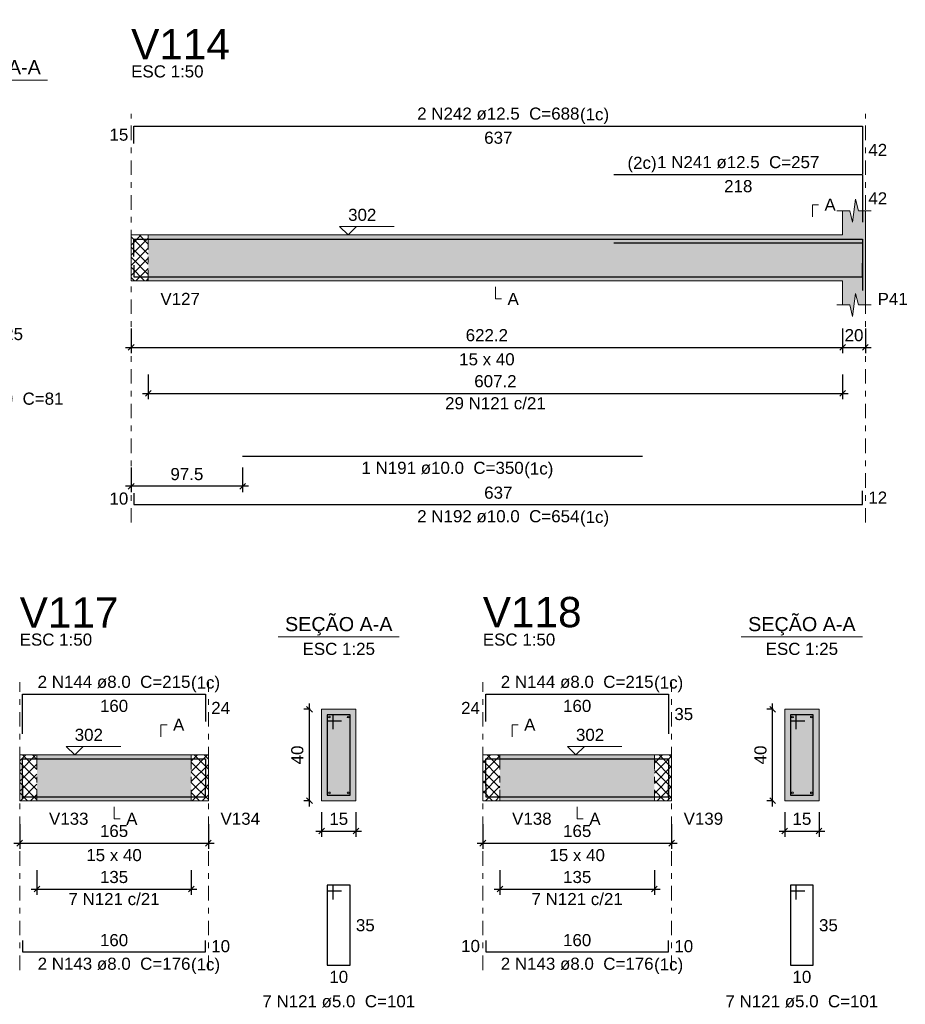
# Model space of a CAD drawing. Header units: millimetres. Extents: x 0 to 119, y 0 to 84.
# Tile 30 of 34: x 71 to 86, y 44 to 62. Entities that reach past the tile are written whole.
import ezdxf

# ---------------------------------------------------------------- set-up
doc = ezdxf.new("R2010")
doc.units = ezdxf.units.MM
doc.header["$MEASUREMENT"] = 0
doc.linetypes.add('DASHDOT', pattern=[2.54, 1.27, -0.635, 0, -0.635])
doc.linetypes.add('NULL', pattern=[0])
doc.layers.get('0').update_dxf_attribs({"lineweight": 18})
for name, color, linetype, lineweight in [('Descrição da armadura', 7, 'Continuous', 0), ('DT-Barras na forma', 2, 'Continuous', 30), ('DT-Barras no corte', 5, 'Continuous', 5), ('DT-Barras rebatidas', 2, 'Continuous', 30), ('DT-Cotas', 9, 'Continuous', 5), ('DT-Forma', 5, 'Continuous', 5), ('DT-Hachura forma vigas', 254, 'Continuous', 5), ('DT-Hachura intersecção vigas', 9, 'Continuous', 5), ('DT-Hachura seção vigas', 254, 'Continuous', 5), ('DT-Pontilhado', 9, 'DASHDOT', 5), ('DT-Textos', 7, 'Continuous', 5), ('DT-Título', 3, 'Continuous', 20), ('Textos armaduras', 7, 'Continuous', 0)]:
    doc.layers.add(name, color=color, linetype=linetype, lineweight=lineweight)
doc.styles.add('Arial', font='txt')
doc.dimstyles.new('UM_25.000000', dxfattribs={"dimtxt": 0.18, "dimasz": 0.1, "dimexe": 0.1, "dimexo": 0.2, "dimgap": 0, "dimtad": 1, "dimtih": 1, "dimtoh": 1, "dimdec": 1, "dimlfac": 25, "dimzin": 0, "dimdsep": 46, "dimtxsty": 'Standard', "dimcen": 0.09, "dimdle": 0.1, "dimadec": 1, "dimazin": 2, "dimtfac": 1, "dimtdec": 4, "dimtofl": 0, "dimtmove": 0, "dimatfit": 3, "dimfxl": 1, "dimtolj": 1, "dimarcsym": 0})
doc.dimstyles.new('UM_50.000000', dxfattribs={"dimtxt": 0.18, "dimasz": 0.1, "dimexe": 0.1, "dimexo": 0.2, "dimgap": 0, "dimtad": 1, "dimtih": 1, "dimtoh": 1, "dimdec": 1, "dimlfac": 50, "dimzin": 0, "dimdsep": 46, "dimtxsty": 'Standard', "dimcen": 0.09, "dimdle": 0.1, "dimadec": 1, "dimazin": 2, "dimtfac": 1, "dimtdec": 4, "dimtofl": 0, "dimtmove": 0, "dimatfit": 3, "dimfxl": 1, "dimtolj": 1, "dimarcsym": 0})

# ---------------------------------------------------------------- blocks, each defined once
blk = doc.blocks.new('_Oblique')
at = {"color": 0, "linetype": 'ByBlock', "lineweight": -2}
blk.add_line((-0.5, -0.5), (0.5, 0.5), dxfattribs=at)
blk = doc.blocks.new('*D129')
at = {"layer": 'Defpoints', "color": 0}
for p in [(72.761, 56.477), (85.204, 56.477), (85.204, 55.947)]:
    blk.add_point(p, dxfattribs=at)
at = {"layer": 'DT-Cotas', "color": 0, "lineweight": -2}
for p, q in [((72.761, 56.277), (72.761, 55.847)), ((85.204, 56.277), (85.204, 55.847)), ((72.661, 55.947), (85.304, 55.947))]:
    blk.add_line(p, q, dxfattribs=at)
at = {"layer": 'DT-Cotas', "color": 0, "lineweight": -2, "xscale": 0.1, "yscale": 0.1, "zscale": 0.1, "rotation": 180}
blk.add_blockref('_Oblique', (72.761, 55.947), dxfattribs=at)
at = {"layer": 'DT-Cotas', "color": 0, "lineweight": -2, "xscale": 0.1, "yscale": 0.1, "zscale": 0.1}
blk.add_blockref('_Oblique', (85.204, 55.947), dxfattribs=at)
at = {"layer": 'DT-Cotas', "color": 7, "insert": (78.982, 56.159), "char_height": 0.2118, "attachment_point": 5, "rotation": 0.0057, "style": 'Arial'}
blk.add_mtext('\\A1;622.2', dxfattribs=at)
blk = doc.blocks.new('*D130')
at = {"layer": 'Defpoints', "color": 0}
for p in [(85.204, 56.477), (85.604, 56.477), (85.604, 55.947)]:
    blk.add_point(p, dxfattribs=at)
at = {"layer": 'DT-Cotas', "color": 0, "lineweight": -2}
for p, q in [((85.204, 56.277), (85.204, 55.847)), ((85.604, 56.277), (85.604, 55.847)), ((85.104, 55.947), (85.704, 55.947))]:
    blk.add_line(p, q, dxfattribs=at)
at = {"layer": 'DT-Cotas', "color": 0, "lineweight": -2, "xscale": 0.1, "yscale": 0.1, "zscale": 0.1, "rotation": 180}
blk.add_blockref('_Oblique', (85.204, 55.947), dxfattribs=at)
at = {"layer": 'DT-Cotas', "color": 0, "lineweight": -2, "xscale": 0.1, "yscale": 0.1, "zscale": 0.1}
blk.add_blockref('_Oblique', (85.604, 55.947), dxfattribs=at)
at = {"layer": 'DT-Cotas', "color": 7, "insert": (85.404, 56.159), "char_height": 0.2118, "attachment_point": 5, "rotation": 0.0057, "style": 'Arial'}
blk.add_mtext('\\A1;20', dxfattribs=at)
blk = doc.blocks.new('*D131')
at = {"layer": 'Defpoints', "color": 0}
for p in [(72.761, 54.047), (74.711, 54.047), (72.761, 53.518)]:
    blk.add_point(p, dxfattribs=at)
at = {"layer": 'DT-Cotas', "color": 0, "lineweight": -2}
for p, q in [((72.761, 53.847), (72.761, 53.418)), ((74.711, 53.847), (74.711, 53.418)), ((74.811, 53.518), (72.661, 53.518))]:
    blk.add_line(p, q, dxfattribs=at)
at = {"layer": 'DT-Cotas', "color": 0, "lineweight": -2, "xscale": 0.1, "yscale": 0.1, "zscale": 0.1, "rotation": 180}
blk.add_blockref('_Oblique', (72.761, 53.518), dxfattribs=at)
at = {"layer": 'DT-Cotas', "color": 0, "lineweight": -2, "xscale": 0.1, "yscale": 0.1, "zscale": 0.1}
blk.add_blockref('_Oblique', (74.711, 53.518), dxfattribs=at)
at = {"layer": 'DT-Cotas', "color": 7, "insert": (73.736, 53.73), "char_height": 0.2118, "attachment_point": 5, "rotation": 0.0057, "style": 'Arial'}
blk.add_mtext('\\A1;97.5', dxfattribs=at)
blk = doc.blocks.new('*D134')
at = {"layer": 'Defpoints', "color": 0}
for p in [(73.061, 55.672), (85.204, 55.672), (85.204, 55.142)]:
    blk.add_point(p, dxfattribs=at)
at = {"layer": 'DT-Cotas', "color": 0, "lineweight": -2}
for p, q in [((73.061, 55.472), (73.061, 55.042)), ((85.204, 55.472), (85.204, 55.042)), ((72.961, 55.142), (85.304, 55.142))]:
    blk.add_line(p, q, dxfattribs=at)
at = {"layer": 'DT-Cotas', "color": 0, "lineweight": -2, "xscale": 0.1, "yscale": 0.1, "zscale": 0.1, "rotation": 180}
blk.add_blockref('_Oblique', (73.061, 55.142), dxfattribs=at)
at = {"layer": 'DT-Cotas', "color": 0, "lineweight": -2, "xscale": 0.1, "yscale": 0.1, "zscale": 0.1}
blk.add_blockref('_Oblique', (85.204, 55.142), dxfattribs=at)
at = {"layer": 'DT-Cotas', "color": 7, "insert": (79.132, 55.354), "char_height": 0.2118, "attachment_point": 5, "rotation": 0.0057, "style": 'Arial'}
blk.add_mtext('\\A1;607.2', dxfattribs=at)
blk = doc.blocks.new('*D169')
at = {"layer": 'Defpoints', "color": 0}
for p in [(70.812, 47.808), (74.112, 47.808), (74.112, 47.278)]:
    blk.add_point(p, dxfattribs=at)
at = {"layer": 'DT-Cotas', "color": 0, "lineweight": -2}
for p, q in [((70.812, 47.608), (70.812, 47.178)), ((74.112, 47.608), (74.112, 47.178)), ((70.712, 47.278), (74.212, 47.278))]:
    blk.add_line(p, q, dxfattribs=at)
at = {"layer": 'DT-Cotas', "color": 0, "lineweight": -2, "xscale": 0.1, "yscale": 0.1, "zscale": 0.1, "rotation": 180}
blk.add_blockref('_Oblique', (70.812, 47.278), dxfattribs=at)
at = {"layer": 'DT-Cotas', "color": 0, "lineweight": -2, "xscale": 0.1, "yscale": 0.1, "zscale": 0.1}
blk.add_blockref('_Oblique', (74.112, 47.278), dxfattribs=at)
at = {"layer": 'DT-Cotas', "color": 7, "insert": (72.462, 47.49), "char_height": 0.2118, "attachment_point": 5, "rotation": 0.0057, "style": 'Arial'}
blk.add_mtext('\\A1;165', dxfattribs=at)
blk = doc.blocks.new('*D170')
at = {"layer": 'Defpoints', "color": 0}
for p in [(75.88, 49.62), (76.092, 49.62), (76.092, 48.02)]:
    blk.add_point(p, dxfattribs=at)
at = {"layer": 'DT-Cotas', "color": 0, "lineweight": -2}
for p, q in [((75.892, 49.62), (75.78, 49.62)), ((75.88, 47.92), (75.88, 49.72)), ((75.892, 48.02), (75.78, 48.02))]:
    blk.add_line(p, q, dxfattribs=at)
at = {"layer": 'DT-Cotas', "color": 0, "lineweight": -2, "xscale": 0.1, "yscale": 0.1, "zscale": 0.1}
for p, rotation in [((75.88, 49.62), 90), ((75.88, 48.02), 270)]:
    blk.add_blockref('_Oblique', p, dxfattribs=dict(at, rotation=rotation))
at = {"layer": 'DT-Cotas', "color": 7, "insert": (75.668, 48.82), "char_height": 0.2118, "attachment_point": 5, "rotation": 90, "style": 'Arial'}
blk.add_mtext('\\A1;40', dxfattribs=at)
blk = doc.blocks.new('*D171')
at = {"layer": 'Defpoints', "color": 0}
for p in [(76.092, 48.02), (76.692, 48.02), (76.692, 47.49)]:
    blk.add_point(p, dxfattribs=at)
at = {"layer": 'DT-Cotas', "color": 0, "lineweight": -2}
for p, q in [((76.092, 47.82), (76.092, 47.39)), ((76.692, 47.82), (76.692, 47.39)), ((75.992, 47.49), (76.792, 47.49))]:
    blk.add_line(p, q, dxfattribs=at)
at = {"layer": 'DT-Cotas', "color": 0, "lineweight": -2, "xscale": 0.1, "yscale": 0.1, "zscale": 0.1, "rotation": 180}
blk.add_blockref('_Oblique', (76.092, 47.49), dxfattribs=at)
at = {"layer": 'DT-Cotas', "color": 0, "lineweight": -2, "xscale": 0.1, "yscale": 0.1, "zscale": 0.1}
blk.add_blockref('_Oblique', (76.692, 47.49), dxfattribs=at)
at = {"layer": 'DT-Cotas', "color": 7, "insert": (76.392, 47.702), "char_height": 0.2118, "attachment_point": 5, "rotation": 0.0057, "style": 'Arial'}
blk.add_mtext('\\A1;15', dxfattribs=at)
blk = doc.blocks.new('*D172')
at = {"layer": 'Defpoints', "color": 0}
for p in [(71.112, 47.003), (73.812, 47.003), (73.812, 46.474)]:
    blk.add_point(p, dxfattribs=at)
at = {"layer": 'DT-Cotas', "color": 0, "lineweight": -2}
for p, q in [((71.112, 46.803), (71.112, 46.374)), ((73.812, 46.803), (73.812, 46.374)), ((71.012, 46.474), (73.912, 46.474))]:
    blk.add_line(p, q, dxfattribs=at)
at = {"layer": 'DT-Cotas', "color": 0, "lineweight": -2, "xscale": 0.1, "yscale": 0.1, "zscale": 0.1, "rotation": 180}
blk.add_blockref('_Oblique', (71.112, 46.474), dxfattribs=at)
at = {"layer": 'DT-Cotas', "color": 0, "lineweight": -2, "xscale": 0.1, "yscale": 0.1, "zscale": 0.1}
blk.add_blockref('_Oblique', (73.812, 46.474), dxfattribs=at)
at = {"layer": 'DT-Cotas', "color": 7, "insert": (72.462, 46.685), "char_height": 0.2118, "attachment_point": 5, "rotation": 0.0057, "style": 'Arial'}
blk.add_mtext('\\A1;135', dxfattribs=at)
blk = doc.blocks.new('*D173')
at = {"layer": 'Defpoints', "color": 0}
for p in [(78.912, 47.808), (82.212, 47.808), (82.212, 47.278)]:
    blk.add_point(p, dxfattribs=at)
at = {"layer": 'DT-Cotas', "color": 0, "lineweight": -2}
for p, q in [((78.912, 47.608), (78.912, 47.178)), ((82.212, 47.608), (82.212, 47.178)), ((78.812, 47.278), (82.312, 47.278))]:
    blk.add_line(p, q, dxfattribs=at)
at = {"layer": 'DT-Cotas', "color": 0, "lineweight": -2, "xscale": 0.1, "yscale": 0.1, "zscale": 0.1, "rotation": 180}
blk.add_blockref('_Oblique', (78.912, 47.278), dxfattribs=at)
at = {"layer": 'DT-Cotas', "color": 0, "lineweight": -2, "xscale": 0.1, "yscale": 0.1, "zscale": 0.1}
blk.add_blockref('_Oblique', (82.212, 47.278), dxfattribs=at)
at = {"layer": 'DT-Cotas', "color": 7, "insert": (80.562, 47.49), "char_height": 0.2118, "attachment_point": 5, "rotation": 0.0057, "style": 'Arial'}
blk.add_mtext('\\A1;165', dxfattribs=at)
blk = doc.blocks.new('*D174')
at = {"layer": 'Defpoints', "color": 0}
for p in [(83.98, 49.62), (84.192, 49.62), (84.192, 48.02)]:
    blk.add_point(p, dxfattribs=at)
at = {"layer": 'DT-Cotas', "color": 0, "lineweight": -2}
for p, q in [((83.992, 49.62), (83.88, 49.62)), ((83.98, 47.92), (83.98, 49.72)), ((83.992, 48.02), (83.88, 48.02))]:
    blk.add_line(p, q, dxfattribs=at)
at = {"layer": 'DT-Cotas', "color": 0, "lineweight": -2, "xscale": 0.1, "yscale": 0.1, "zscale": 0.1}
for p, rotation in [((83.98, 49.62), 90), ((83.98, 48.02), 270)]:
    blk.add_blockref('_Oblique', p, dxfattribs=dict(at, rotation=rotation))
at = {"layer": 'DT-Cotas', "color": 7, "insert": (83.768, 48.82), "char_height": 0.2118, "attachment_point": 5, "rotation": 90, "style": 'Arial'}
blk.add_mtext('\\A1;40', dxfattribs=at)
blk = doc.blocks.new('*D175')
at = {"layer": 'Defpoints', "color": 0}
for p in [(84.192, 48.02), (84.792, 48.02), (84.792, 47.49)]:
    blk.add_point(p, dxfattribs=at)
at = {"layer": 'DT-Cotas', "color": 0, "lineweight": -2}
for p, q in [((84.192, 47.82), (84.192, 47.39)), ((84.792, 47.82), (84.792, 47.39)), ((84.092, 47.49), (84.892, 47.49))]:
    blk.add_line(p, q, dxfattribs=at)
at = {"layer": 'DT-Cotas', "color": 0, "lineweight": -2, "xscale": 0.1, "yscale": 0.1, "zscale": 0.1, "rotation": 180}
blk.add_blockref('_Oblique', (84.192, 47.49), dxfattribs=at)
at = {"layer": 'DT-Cotas', "color": 0, "lineweight": -2, "xscale": 0.1, "yscale": 0.1, "zscale": 0.1}
blk.add_blockref('_Oblique', (84.792, 47.49), dxfattribs=at)
at = {"layer": 'DT-Cotas', "color": 7, "insert": (84.492, 47.702), "char_height": 0.2118, "attachment_point": 5, "rotation": 0.0057, "style": 'Arial'}
blk.add_mtext('\\A1;15', dxfattribs=at)
blk = doc.blocks.new('*D176')
at = {"layer": 'Defpoints', "color": 0}
for p in [(79.212, 47.003), (81.912, 47.003), (81.912, 46.474)]:
    blk.add_point(p, dxfattribs=at)
at = {"layer": 'DT-Cotas', "color": 0, "lineweight": -2}
for p, q in [((79.212, 46.803), (79.212, 46.374)), ((81.912, 46.803), (81.912, 46.374)), ((79.112, 46.474), (82.012, 46.474))]:
    blk.add_line(p, q, dxfattribs=at)
at = {"layer": 'DT-Cotas', "color": 0, "lineweight": -2, "xscale": 0.1, "yscale": 0.1, "zscale": 0.1, "rotation": 180}
blk.add_blockref('_Oblique', (79.212, 46.474), dxfattribs=at)
at = {"layer": 'DT-Cotas', "color": 0, "lineweight": -2, "xscale": 0.1, "yscale": 0.1, "zscale": 0.1}
blk.add_blockref('_Oblique', (81.912, 46.474), dxfattribs=at)
at = {"layer": 'DT-Cotas', "color": 7, "insert": (80.562, 46.685), "char_height": 0.2118, "attachment_point": 5, "rotation": 0.0057, "style": 'Arial'}
blk.add_mtext('\\A1;135', dxfattribs=at)

msp = doc.modelspace()

# ---------------------------------------------------------------- hatches: boundary and pattern name
at = {"layer": 'DT-Hachura forma vigas', "linetype": 'Continuous'}
for points in [[(85.6042, 56.6884), (85.6042, 57.112), (85.6042, 57.912), (85.6042, 58.3356), (85.4792, 58.3356), (85.4292, 58.5356), (85.3792, 58.1356), (85.3292, 58.3356), (85.2042, 58.3356), (85.2042, 57.912), (73.0608, 57.912), (73.0608, 57.112), (85.2042, 57.112), (85.2042, 56.6884), (85.3292, 56.6884), (85.3792, 56.4884), (85.4292, 56.8884), (85.4792, 56.6884), (85.6042, 56.6884)], [(71.1119, 48.0197), (73.8119, 48.0197), (73.8119, 48.8197), (71.1119, 48.8197), (71.1119, 48.0197)], [(79.2115, 48.0197), (81.9115, 48.0197), (81.9115, 48.8197), (79.2115, 48.8197), (79.2115, 48.0197)]]:
    msp.add_hatch(color=254, dxfattribs=at).paths.add_polyline_path(points)
at = {"layer": 'DT-Hachura intersecção vigas', "linetype": 'Continuous'}
h = msp.add_hatch(dxfattribs=at)
h.set_pattern_fill('ANSI37', color=9, style=0)
h.paths.add_polyline_path([(72.7608, 57.112), (73.0608, 57.112), (73.0608, 57.912), (72.7608, 57.912), (72.7608, 57.112)])
h = msp.add_hatch(dxfattribs=at)
h.set_pattern_fill('ANSI37', color=9, style=0)
h.paths.add_polyline_path([(70.8119, 48.0197), (71.1119, 48.0197), (71.1119, 48.8197), (70.8119, 48.8197), (70.8119, 48.0197)])
h = msp.add_hatch(dxfattribs=at)
h.set_pattern_fill('ANSI37', color=9, style=0)
h.paths.add_polyline_path([(73.8119, 48.0197), (74.1119, 48.0197), (74.1119, 48.8197), (73.8119, 48.8197), (73.8119, 48.0197)])
h = msp.add_hatch(dxfattribs=at)
h.set_pattern_fill('ANSI37', color=9, style=0)
h.paths.add_polyline_path([(78.9115, 48.0197), (79.2115, 48.0197), (79.2115, 48.8197), (78.9115, 48.8197), (78.9115, 48.0197)])
h = msp.add_hatch(dxfattribs=at)
h.set_pattern_fill('ANSI37', color=9, style=0)
h.paths.add_polyline_path([(81.9115, 48.0197), (82.2115, 48.0197), (82.2115, 48.8197), (81.9115, 48.8197), (81.9115, 48.0197)])
at = {"layer": 'DT-Hachura seção vigas', "linetype": 'Continuous'}
for points in [[(76.092, 48.0197), (76.092, 48.0197), (76.692, 48.0197), (76.692, 49.6197), (76.092, 49.6197), (76.092, 48.0197)], [(84.1917, 48.0197), (84.1917, 48.0197), (84.7917, 48.0197), (84.7917, 49.6197), (84.1917, 49.6197), (84.1917, 48.0197)]]:
    msp.add_hatch(color=254, dxfattribs=at).paths.add_polyline_path(points)

# ---------------------------------------------------------------- linework, layer by layer
at = {"layer": 'DT-Barras na forma'}
for p, q in [((76.292, 49.5197), (76.192, 49.5197)), ((76.192, 49.5197), (76.192, 48.1197)), ((76.592, 49.5197), (76.192, 49.5197)), ((76.192, 49.5197), (76.192, 49.4197)), ((76.192, 49.4197), (76.442, 49.4197)), ((76.292, 49.2697), (76.292, 49.5197)), ((76.592, 48.1197), (76.592, 49.5197)), ((84.3917, 49.5197), (84.2917, 49.5197)), ((84.2917, 49.5197), (84.2917, 48.1197)), ((84.6917, 49.5197), (84.2917, 49.5197)), ((84.2917, 49.5197), (84.2917, 49.4197)), ((84.2917, 49.4197), (84.5417, 49.4197)), ((84.3917, 49.2697), (84.3917, 49.5197)), ((84.6917, 48.1197), (84.6917, 49.5197)), ((76.192, 48.1197), (76.592, 48.1197)), ((84.2917, 48.1197), (84.6917, 48.1197))]:
    msp.add_line(p, q, dxfattribs=at)
for points in [[(72.8108, 57.5337), (72.8108, 57.8395), (85.5542, 57.8395), (85.5542, 57.0056)], [(81.2042, 57.7745), (85.5542, 57.7745), (85.5542, 56.9406)], [(72.8108, 57.382), (72.8108, 57.182), (85.5542, 57.182), (85.5542, 57.422)], [(74.7108, 57.182), (81.7042, 57.182)], [(70.8619, 48.0617), (70.8619, 48.7517), (74.0619, 48.7517), (74.0619, 48.2738)], [(78.9615, 48.2738), (78.9615, 48.7517), (82.1615, 48.7517), (82.1615, 48.0617)], [(70.8619, 48.2877), (70.8619, 48.0877), (74.0619, 48.0877), (74.0619, 48.2877)], [(78.9615, 48.2877), (78.9615, 48.0877), (82.1615, 48.0877), (82.1615, 48.2877)]]:
    msp.add_lwpolyline(points, dxfattribs=at)
at = {"layer": 'DT-Barras no corte'}
for centre in [(76.228, 49.4837), (76.556, 49.4837), (84.3277, 49.4837), (84.6557, 49.4837), (76.228, 48.1557), (76.556, 48.1557), (84.3277, 48.1557), (84.6557, 48.1557)]:
    msp.add_circle(centre, 0.016, dxfattribs=at)
at = {"layer": 'DT-Barras rebatidas'}
for points in [[(72.8108, 59.5105), (72.8108, 59.8163), (85.5542, 59.8163), (85.5542, 58.9824)], [(81.2042, 58.9691), (85.5542, 58.9691), (85.5542, 58.1352)], [(74.7108, 54.0474), (81.7042, 54.0474)], [(72.8108, 53.4002), (72.8108, 53.2002), (85.5542, 53.2002), (85.5542, 53.4402)], [(70.8619, 49.1913), (70.8619, 49.8813), (74.0619, 49.8813), (74.0619, 49.4034)], [(78.9615, 49.4034), (78.9615, 49.8813), (82.1615, 49.8813), (82.1615, 49.1913)], [(76.292, 46.293), (76.292, 46.543), (76.192, 46.543), (76.192, 45.143), (76.592, 45.143), (76.592, 46.543), (76.192, 46.543), (76.192, 46.443), (76.442, 46.443)], [(84.3917, 46.293), (84.3917, 46.543), (84.2917, 46.543), (84.2917, 45.143), (84.6917, 45.143), (84.6917, 46.543), (84.2917, 46.543), (84.2917, 46.443), (84.5417, 46.443)], [(70.8619, 45.5766), (70.8619, 45.3766), (74.0619, 45.3766), (74.0619, 45.5766)], [(78.9615, 45.5766), (78.9615, 45.3766), (82.1615, 45.3766), (82.1615, 45.5766)]]:
    msp.add_lwpolyline(points, dxfattribs=at)
at = {"layer": 'DT-Forma'}
for p, q in [((85.3792, 58.1356), (85.4292, 58.5356)), ((85.4292, 58.5356), (85.4792, 58.3356)), ((85.1042, 58.3356), (85.3292, 58.3356)), ((85.2042, 57.912), (85.2042, 58.3356)), ((85.3292, 58.3356), (85.3792, 58.1356)), ((85.4792, 58.3356), (85.7042, 58.3356)), ((85.6042, 58.3356), (85.6042, 57.912)), ((72.7608, 57.912), (73.0608, 57.912)), ((73.0608, 57.912), (85.2042, 57.912)), ((72.7608, 57.112), (73.0608, 57.112)), ((73.0608, 57.112), (85.2042, 57.112)), ((85.2042, 57.112), (85.2042, 56.6884)), ((85.6042, 56.6884), (85.6042, 57.112)), ((85.3792, 56.4884), (85.4292, 56.8884)), ((85.4292, 56.8884), (85.4792, 56.6884)), ((85.1042, 56.6884), (85.3292, 56.6884)), ((85.3292, 56.6884), (85.3792, 56.4884)), ((85.4792, 56.6884), (85.7042, 56.6884)), ((76.692, 49.6197), (76.092, 49.6197)), ((76.092, 49.6197), (76.092, 48.0197)), ((76.692, 48.0197), (76.692, 49.6197)), ((84.7917, 49.6197), (84.1917, 49.6197)), ((84.1917, 49.6197), (84.1917, 48.0197)), ((84.7917, 48.0197), (84.7917, 49.6197)), ((70.8119, 48.8197), (71.1119, 48.8197)), ((71.1119, 48.8197), (73.8119, 48.8197)), ((73.8119, 48.8197), (74.1119, 48.8197)), ((78.9115, 48.8197), (79.2115, 48.8197)), ((79.2115, 48.8197), (81.9115, 48.8197)), ((81.9115, 48.8197), (82.2115, 48.8197)), ((70.8119, 48.0197), (71.1119, 48.0197)), ((71.1119, 48.0197), (73.8119, 48.0197)), ((73.8119, 48.0197), (74.1119, 48.0197)), ((76.092, 48.0197), (76.692, 48.0197)), ((78.9115, 48.0197), (79.2115, 48.0197)), ((79.2115, 48.0197), (81.9115, 48.0197)), ((81.9115, 48.0197), (82.2115, 48.0197)), ((84.1917, 48.0197), (84.7917, 48.0197))]:
    msp.add_line(p, q, dxfattribs=at)
at = {"layer": 'DT-Forma', "linetype": 'Continuous'}
for p, q in [((72.7608, 57.112), (72.7608, 57.912)), ((85.6042, 57.912), (85.6042, 57.112)), ((70.8119, 48.0197), (70.8119, 48.8197)), ((74.1119, 48.8197), (74.1119, 48.0197)), ((78.9115, 48.0197), (78.9115, 48.8197)), ((82.2115, 48.8197), (82.2115, 48.0197))]:
    msp.add_line(p, q, dxfattribs=at)
at = {"layer": 'DT-Pontilhado', "ltscale": 0.2}
for p, q in [((72.7608, 52.8825), (72.7608, 60.0281)), ((85.6042, 52.8825), (85.6042, 60.0281)), ((73.0608, 57.912), (73.0608, 57.112)), ((70.8119, 45.0589), (70.8119, 50.0931)), ((74.1119, 45.0589), (74.1119, 50.0931)), ((78.9115, 45.0589), (78.9115, 50.0931)), ((82.2115, 45.0589), (82.2115, 50.0931)), ((71.1119, 48.8197), (71.1119, 48.0197)), ((73.8119, 48.8197), (73.8119, 48.0197)), ((79.2115, 48.8197), (79.2115, 48.0197)), ((81.9115, 48.8197), (81.9115, 48.0197))]:
    msp.add_line(p, q, dxfattribs=at)
at = {"layer": 'DT-Textos'}
for p, q in [((69.1822, 60.6216), (71.3002, 60.6216)), ((75.333, 50.8846), (77.451, 50.8846)), ((83.4327, 50.8846), (85.5507, 50.8846))]:
    msp.add_line(p, q, dxfattribs=at)
for points in [[(84.6747, 58.2297), (84.6747, 58.4415), (84.7806, 58.4415)], [(76.7038, 58.0603), (76.5555, 57.912), (76.4073, 58.0603), (77.3604, 58.0603)], [(79.1325, 57.0061), (79.1325, 56.7943), (79.2384, 56.7943)], [(73.2824, 49.1374), (73.2824, 49.3492), (73.3883, 49.3492)], [(79.4233, 49.1374), (79.4233, 49.3492), (79.5292, 49.3492)], [(71.9219, 48.9679), (71.7736, 48.8197), (71.6254, 48.9679), (72.5785, 48.9679)], [(80.6887, 48.9679), (80.5405, 48.8197), (80.3922, 48.9679), (81.3453, 48.9679)], [(72.4619, 47.9138), (72.4619, 47.702), (72.5678, 47.702)], [(80.5615, 47.9138), (80.5615, 47.702), (80.6674, 47.702)]]:
    msp.add_lwpolyline(points, dxfattribs=at)

# ---------------------------------------------------------------- texts
at = {"layer": 'Descrição da armadura', "linetype": 'NULL', "char_height": 0.2118, "attachment_point": 8, "line_spacing_factor": 0.9, "style": 'Arial'}
for s, insert, width in [('2 N242 ø12.5  C=688', (79.1829, 59.9226), 5.562109), ('1 N241 ø12.5  C=257', (83.3789, 59.0746), 5.562109), ('30 N124 ø5.0  C=81', (70.2413, 54.9386), 5.239541), ('29 N121 c/21', (79.1325, 54.8606), 3.450264), ('1 N191 ø10.0  C=350', (78.2079, 53.7296), 5.562109), ('2 N192 ø10.0  C=654', (79.1829, 52.8826), 5.562109), ('2 N144 ø8.0  C=215', (72.4621, 49.9875), 5.239541), ('2 N144 ø8.0  C=215', (80.5617, 49.9875), 5.239541), ('7 N121 c/21', (72.4619, 46.1918), 3.127695), ('7 N121 c/21', (80.5615, 46.1918), 3.127695), ('2 N143 ø8.0  C=176', (72.4621, 45.0585), 5.239541), ('2 N143 ø8.0  C=176', (80.5617, 45.0585), 5.239541), ('7 N121 ø5.0  C=101', (76.3921, 44.4015), 5.239541), ('7 N121 ø5.0  C=101', (84.4917, 44.4015), 5.239541)]:
    msp.add_mtext(s, dxfattribs=dict(at, insert=insert, width=width))
at = {"layer": 'DT-Textos', "linetype": 'NULL', "line_spacing_factor": 0.798, "style": 'Arial'}
for s, insert, char_height, width, attachment_point in [('SEÇÃO A-A', (70.2413, 60.6457), 0.2471, 3.812061, 8), ('ESC 1:50', (72.7609, 60.6636), 0.2118, 2.482559, 7), ('(1c)', (80.6109, 59.8527), 0.2118, 0.998857, 7), ('(2c)', (81.9509, 59.0047), 0.2118, 0.998857, 9), ('A', (84.8869, 58.3356), 0.2118, 0.386855, 7), ('302', (76.5559, 58.1556), 0.2118, 0.967705, 7), ('V127', (73.2729, 56.6886), 0.2118, 1.354561, 7), ('A', (79.3439, 56.6886), 0.2118, 0.386855, 7), ('P41', (85.8159, 56.6886), 0.2118, 1.031992, 7), ('15 x 40', (78.9829, 55.6296), 0.2118, 1.902559, 8), ('(1c)', (79.6359, 53.6597), 0.2118, 0.998857, 7), ('(1c)', (80.6109, 52.8127), 0.2118, 0.998857, 7), ('SEÇÃO A-A', (76.3921, 50.9087), 0.2471, 3.812061, 8), ('SEÇÃO A-A', (84.4917, 50.9087), 0.2471, 3.812061, 8), ('ESC 1:50', (70.8121, 50.7285), 0.2118, 2.482559, 7), ('ESC 1:50', (78.9117, 50.7285), 0.2118, 2.482559, 7), ('ESC 1:25', (76.3921, 50.5665), 0.2118, 2.482559, 8), ('ESC 1:25', (84.4917, 50.5665), 0.2118, 2.482559, 8), ('(1c)', (73.8071, 49.9177), 0.2118, 0.998857, 7), ('(1c)', (81.9067, 49.9177), 0.2118, 0.998857, 7), ('A', (73.4941, 49.2435), 0.2118, 0.386855, 7), ('A', (79.6347, 49.2435), 0.2118, 0.386855, 7), ('302', (71.7741, 49.0635), 0.2118, 0.967705, 7), ('302', (80.5407, 49.0635), 0.2118, 0.967705, 7), ('V133', (71.3241, 47.5965), 0.2118, 1.354561, 7), ('A', (72.6741, 47.5965), 0.2118, 0.386855, 7), ('V134', (74.3241, 47.5965), 0.2118, 1.354561, 7), ('V138', (79.4237, 47.5965), 0.2118, 1.354561, 7), ('A', (80.7737, 47.5965), 0.2118, 0.386855, 7), ('V139', (82.4237, 47.5965), 0.2118, 1.354561, 7), ('15 x 40', (72.4621, 46.9605), 0.2118, 1.902559, 8), ('15 x 40', (80.5617, 46.9605), 0.2118, 1.902559, 8), ('(1c)', (73.8071, 44.9887), 0.2118, 0.998857, 7), ('(1c)', (81.9067, 44.9887), 0.2118, 0.998857, 7)]:
    msp.add_mtext(s, dxfattribs=dict(at, insert=insert, char_height=char_height, width=width, attachment_point=attachment_point))
at = {"layer": 'DT-Título', "linetype": 'NULL', "char_height": 0.5295, "width": 3.456465, "attachment_point": 7, "line_spacing_factor": 0.798, "style": 'Arial'}
for s, insert in [('V114', (72.7609, 60.9815)), ('V117', (70.8121, 51.0464)), ('V118', (78.9117, 51.0464))]:
    msp.add_mtext(s, dxfattribs=dict(at, insert=insert))
at = {"layer": 'Textos armaduras', "linetype": 'NULL', "char_height": 0.2118, "line_spacing_factor": 0.9, "style": 'Arial'}
for s, insert, width, attachment_point in [('15', (72.7108, 59.5575), 1.045137, 9), ('637', (79.1825, 59.719), 1.367705, 2), ('42', (85.6542, 59.5053), 1.045137, 1), ('218', (83.3792, 58.8718), 1.367705, 2), ('42', (85.6542, 58.6581), 1.045137, 1), ('25', (70.5412, 56.2859), 1.045137, 1), ('637', (79.1825, 53.2975), 1.367705, 8), ('10', (72.7108, 53.1943), 1.045137, 9), ('12', (85.6542, 53.4261), 1.045137, 1), ('160', (72.4619, 49.784), 1.367705, 2), ('24', (78.8615, 49.5364), 1.045137, 9), ('160', (80.5615, 49.784), 1.367705, 2), ('24', (74.1619, 49.7482), 1.045137, 1), ('35', (82.2615, 49.6422), 1.045137, 1), ('35', (76.692, 45.9489), 1.045137, 1), ('35', (84.7917, 45.9489), 1.045137, 1), ('160', (72.4619, 45.4739), 1.367705, 8), ('10', (78.8615, 45.3707), 1.045137, 9), ('160', (80.5615, 45.4739), 1.367705, 8), ('10', (74.1619, 45.5825), 1.045137, 1), ('10', (82.2615, 45.5825), 1.045137, 1), ('10', (76.392, 45.0457), 1.045137, 2), ('10', (84.4917, 45.0457), 1.045137, 2)]:
    msp.add_mtext(s, dxfattribs=dict(at, insert=insert, width=width, attachment_point=attachment_point))

# ---------------------------------------------------------------- dimensions: what is measured, and where the dimension line sits
at = {"layer": 'DT-Cotas'}
for base, p1, p2, dimstyle, override, picture, middle in [((85.2042, 55.9471), (72.7608, 56.4766), (85.2042, 56.4766), 'UM_50.000000', {"dimtxt": 0.2118, "dimasz": 0.1, "dimexe": 0.1, "dimexo": 0.2, "dimtad": 1, "dimtih": 0, "dimtoh": 0, "dimdec": 1, "dimlfac": 50, "dimzin": 8, "dimtxsty": 'Arial', "dimblk": 'Oblique', "dimblk1": 'Oblique', "dimblk2": 'Oblique', "dimsah": 1, "dimdle": 0.1, "dimse1": 0, "dimse2": 0, "dimclrt": 7, "dimadec": 1, "dimazin": 3, "dimtmove": 2, "dimldrblk": 'Oblique'}, '*D129', (78.9825, 56.1589)), ((85.6042, 55.9471), (85.2042, 56.4766), (85.6042, 56.4766), 'UM_50.000000', {"dimtxt": 0.2118, "dimasz": 0.1, "dimexe": 0.1, "dimexo": 0.2, "dimtad": 1, "dimtih": 0, "dimtoh": 0, "dimdec": 1, "dimlfac": 50, "dimzin": 8, "dimtxsty": 'Arial', "dimblk": 'Oblique', "dimblk1": 'Oblique', "dimblk2": 'Oblique', "dimsah": 1, "dimdle": 0.1, "dimse1": 0, "dimse2": 0, "dimclrt": 7, "dimadec": 1, "dimazin": 3, "dimtmove": 2, "dimldrblk": 'Oblique'}, '*D130', (85.4042, 56.1589)), ((85.2042, 55.1423), (73.0608, 55.6718), (85.2042, 55.6718), 'UM_50.000000', {"dimtxt": 0.2118, "dimasz": 0.1, "dimexe": 0.1, "dimexo": 0.2, "dimtad": 1, "dimtih": 0, "dimtoh": 0, "dimdec": 1, "dimlfac": 50, "dimzin": 8, "dimtxsty": 'Arial', "dimblk": 'Oblique', "dimblk1": 'Oblique', "dimblk2": 'Oblique', "dimsah": 1, "dimdle": 0.1, "dimse1": 0, "dimse2": 0, "dimclrt": 7, "dimadec": 1, "dimazin": 3, "dimtmove": 2, "dimldrblk": 'Oblique'}, '*D134', (79.1325, 55.3541)), ((76.692, 47.4902), (76.092, 48.0197), (76.692, 48.0197), 'UM_25.000000', {"dimtxt": 0.2118, "dimasz": 0.1, "dimexe": 0.1, "dimexo": 0.2, "dimtad": 1, "dimtih": 0, "dimtoh": 0, "dimdec": 1, "dimlfac": 25, "dimzin": 8, "dimtxsty": 'Arial', "dimblk": 'Oblique', "dimblk1": 'Oblique', "dimblk2": 'Oblique', "dimsah": 1, "dimdle": 0.1, "dimse1": 0, "dimse2": 0, "dimclrt": 7, "dimadec": 1, "dimazin": 3, "dimtmove": 2, "dimldrblk": 'Oblique'}, '*D171', (76.392, 47.702)), ((84.7917, 47.4902), (84.1917, 48.0197), (84.7917, 48.0197), 'UM_25.000000', {"dimtxt": 0.2118, "dimasz": 0.1, "dimexe": 0.1, "dimexo": 0.2, "dimtad": 1, "dimtih": 0, "dimtoh": 0, "dimdec": 1, "dimlfac": 25, "dimzin": 8, "dimtxsty": 'Arial', "dimblk": 'Oblique', "dimblk1": 'Oblique', "dimblk2": 'Oblique', "dimsah": 1, "dimdle": 0.1, "dimse1": 0, "dimse2": 0, "dimclrt": 7, "dimadec": 1, "dimazin": 3, "dimtmove": 2, "dimldrblk": 'Oblique'}, '*D175', (84.4917, 47.702)), ((74.1119, 47.2784), (70.8119, 47.8079), (74.1119, 47.8079), 'UM_50.000000', {"dimtxt": 0.2118, "dimasz": 0.1, "dimexe": 0.1, "dimexo": 0.2, "dimtad": 1, "dimtih": 0, "dimtoh": 0, "dimdec": 1, "dimlfac": 50, "dimzin": 8, "dimtxsty": 'Arial', "dimblk": 'Oblique', "dimblk1": 'Oblique', "dimblk2": 'Oblique', "dimsah": 1, "dimdle": 0.1, "dimse1": 0, "dimse2": 0, "dimclrt": 7, "dimadec": 1, "dimazin": 3, "dimtmove": 2, "dimldrblk": 'Oblique'}, '*D169', (72.4619, 47.4902)), ((82.2115, 47.2784), (78.9115, 47.8079), (82.2115, 47.8079), 'UM_50.000000', {"dimtxt": 0.2118, "dimasz": 0.1, "dimexe": 0.1, "dimexo": 0.2, "dimtad": 1, "dimtih": 0, "dimtoh": 0, "dimdec": 1, "dimlfac": 50, "dimzin": 8, "dimtxsty": 'Arial', "dimblk": 'Oblique', "dimblk1": 'Oblique', "dimblk2": 'Oblique', "dimsah": 1, "dimdle": 0.1, "dimse1": 0, "dimse2": 0, "dimclrt": 7, "dimadec": 1, "dimazin": 3, "dimtmove": 2, "dimldrblk": 'Oblique'}, '*D173', (80.5615, 47.4902)), ((73.8119, 46.4735), (71.1119, 47.003), (73.8119, 47.003), 'UM_50.000000', {"dimtxt": 0.2118, "dimasz": 0.1, "dimexe": 0.1, "dimexo": 0.2, "dimtad": 1, "dimtih": 0, "dimtoh": 0, "dimdec": 1, "dimlfac": 50, "dimzin": 8, "dimtxsty": 'Arial', "dimblk": 'Oblique', "dimblk1": 'Oblique', "dimblk2": 'Oblique', "dimsah": 1, "dimdle": 0.1, "dimse1": 0, "dimse2": 0, "dimclrt": 7, "dimadec": 1, "dimazin": 3, "dimtmove": 2, "dimldrblk": 'Oblique'}, '*D172', (72.4619, 46.6853)), ((81.9115, 46.4735), (79.2115, 47.003), (81.9115, 47.003), 'UM_50.000000', {"dimtxt": 0.2118, "dimasz": 0.1, "dimexe": 0.1, "dimexo": 0.2, "dimtad": 1, "dimtih": 0, "dimtoh": 0, "dimdec": 1, "dimlfac": 50, "dimzin": 8, "dimtxsty": 'Arial', "dimblk": 'Oblique', "dimblk1": 'Oblique', "dimblk2": 'Oblique', "dimsah": 1, "dimdle": 0.1, "dimse1": 0, "dimse2": 0, "dimclrt": 7, "dimadec": 1, "dimazin": 3, "dimtmove": 2, "dimldrblk": 'Oblique'}, '*D176', (80.5615, 46.6853))]:
    dim = msp.add_linear_dim(base=base, p1=p1, p2=p2, dimstyle=dimstyle, override=override, dxfattribs=at)
    dim.commit()
    dim.dimension.update_dxf_attribs({"geometry": picture, "text_midpoint": middle, "dimtype": 160, "text_rotation": 0.00573})
for base, p1, p2, angle, dimstyle, override, picture, middle, dimtype, turn in [((72.7608, 53.5179), (74.7108, 54.0474), (72.7608, 54.0474), 180, 'UM_50.000000', {"dimtxt": 0.2118, "dimasz": 0.1, "dimexe": 0.1, "dimexo": 0.2, "dimtad": 1, "dimtih": 0, "dimtoh": 0, "dimdec": 1, "dimlfac": 50, "dimzin": 8, "dimtxsty": 'Arial', "dimblk": 'Oblique', "dimblk1": 'Oblique', "dimblk2": 'Oblique', "dimsah": 1, "dimdle": 0.1, "dimse1": 0, "dimse2": 0, "dimclrt": 7, "dimadec": 1, "dimazin": 3, "dimtmove": 2, "dimldrblk": 'Oblique'}, '*D131', (73.7358, 53.7297), 161, 0.00573), ((75.8802, 49.6197), (76.092, 48.0197), (76.092, 49.6197), 90, 'UM_25.000000', {"dimtxt": 0.2118, "dimasz": 0.1, "dimexe": 0.1, "dimexo": 0.2, "dimtad": 1, "dimtih": 0, "dimtoh": 0, "dimdec": 1, "dimlfac": 25, "dimzin": 8, "dimtxsty": 'Arial', "dimblk": 'Oblique', "dimblk1": 'Oblique', "dimblk2": 'Oblique', "dimsah": 1, "dimdle": 0.1, "dimse1": 0, "dimse2": 0, "dimclrt": 7, "dimadec": 1, "dimazin": 3, "dimtmove": 2, "dimldrblk": 'Oblique'}, '*D170', (75.6684, 48.8197), 160, 90), ((83.9799, 49.6197), (84.1917, 48.0197), (84.1917, 49.6197), 90, 'UM_25.000000', {"dimtxt": 0.2118, "dimasz": 0.1, "dimexe": 0.1, "dimexo": 0.2, "dimtad": 1, "dimtih": 0, "dimtoh": 0, "dimdec": 1, "dimlfac": 25, "dimzin": 8, "dimtxsty": 'Arial', "dimblk": 'Oblique', "dimblk1": 'Oblique', "dimblk2": 'Oblique', "dimsah": 1, "dimdle": 0.1, "dimse1": 0, "dimse2": 0, "dimclrt": 7, "dimadec": 1, "dimazin": 3, "dimtmove": 2, "dimldrblk": 'Oblique'}, '*D174', (83.7681, 48.8197), 160, 90)]:
    dim = msp.add_linear_dim(base=base, p1=p1, p2=p2, angle=angle, dimstyle=dimstyle, override=override, dxfattribs=at)
    dim.commit()
    dim.dimension.update_dxf_attribs({"geometry": picture, "text_midpoint": middle, "dimtype": dimtype, "text_rotation": turn})

doc.saveas('drawing.dxf')
